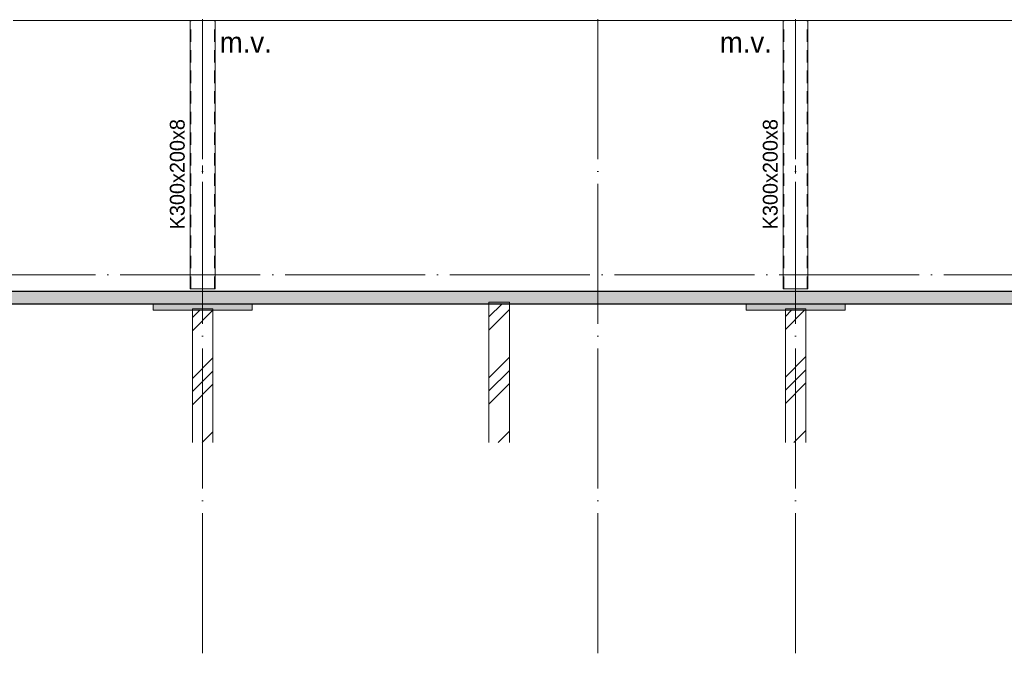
# Model space of a CAD drawing. Header units: millimetres. Extents: x 4517 to 474157, y -4632 to 9900.
# Tile 60 of 114: x 297705 to 309660, y -4594 to 3099. Entities that reach past the tile are written whole.
import ezdxf

# ---------------------------------------------------------------- set-up
doc = ezdxf.new("R2010")
doc.units = ezdxf.units.MM
for name, pattern in [('WSP_hartlijn', [800, 500, -100, 100, -100]), ('WSP_hhidden', [250, 150, -100]), ('WSP_stramienlijn', [2000, 1700, -150, 0, -150])]:
    doc.linetypes.add(name, pattern=pattern)
for name, color, linetype, lineweight in [('00_algemeen - hartlijn', 7, 'WSP_hartlijn', 13), ('00_algemeen - hhidden - 0_13mm', 7, 'WSP_hhidden', 13), ('00_text', 7, 'Continuous', 13), ('07_stramien', 4, 'Continuous', 13), ('07_stramien - levels', 7, 'Continuous', 13), ('16_funderingsconstructies', 2, 'Continuous', 18), ('17_paalfunderingen - prefab', 2, 'Continuous', 18), ('23_vloeren - hatch', 1, 'Continuous', 18), ('23_vloeren -cut-', 3, 'Continuous', 25), ('28_hoofddraagconstructies - kolommen en liggers - staal', 1, 'Continuous', 13), ('28_hoofddraagconstructies - tags', 7, 'Continuous', 18)]:
    doc.layers.add(name, color=color, linetype=linetype, lineweight=lineweight)
doc.layers.add('16_funderingsconstructies - voeten en balken', color=2, linetype='Continuous')
doc.styles.add('Revittext', font='txt', dxfattribs={"height": 250})
doc.styles.add('Revittext_1', font='txt', dxfattribs={"height": 180})
pattern_1 = [(45, (12053.6, 0), (-449.013, 449.013), []), (45, (12212.33, 0), (0, 898.026), []), (45, (11894.83, 0), (0, 898.026), [])]

# ---------------------------------------------------------------- blocks, each defined once
blk = doc.blocks.new('28_WSP_SC_staal - RHS v18-0 - RHSH 300x200x8 - S275-1336330-as F')
at = {"layer": '00_algemeen - hartlijn'}
blk.add_line((5000, -170), (5000, 3090), dxfattribs=at)
at = {"layer": '00_algemeen - hhidden - 0_13mm'}
for p, q in [((4858, -170), (4858, 3090)), ((5142, -170), (5142, 3090))]:
    blk.add_line(p, q, dxfattribs=at)
blk = doc.blocks.new('17_WSP_FD_prefab - fundatiepaal v18-0 - 250x250-V77-as F')
at = {"layer": '16_funderingsconstructies', "lineweight": 13}
h = blk.add_hatch(dxfattribs=at)
h.set_pattern_fill('FP_1', color=50, style=0, pattern_type=2)
h.set_pattern_definition(pattern_1)
h.paths.add_polyline_path([(4875, -2036), (5125, -2036), (5125, -430), (4875, -430), (4875, -529)])
at = {"layer": '16_funderingsconstructies', "color": 135, "lineweight": 13}
for p, q in [((5125, -410), (4875, -410)), ((4875, -410), (4875, -430)), ((5125, -430), (5125, -410))]:
    blk.add_line(p, q, dxfattribs=at)
at = {"layer": '17_paalfunderingen - prefab', "color": 55}
for p, q in [((4875, -430), (4875, -2036)), ((5125, -2036), (5125, -430))]:
    blk.add_line(p, q, dxfattribs=at)
blk = doc.blocks.new('17_WSP_FD_prefab - fundatiepaal v18-0 - 250x250-1089782-as F')
at = {"layer": '16_funderingsconstructies', "lineweight": 13}
h = blk.add_hatch(dxfattribs=at)
h.set_pattern_fill('FP_1', color=50, style=0, pattern_type=2)
h.set_pattern_definition(pattern_1)
h.paths.add_polyline_path([(8725, -2036), (8725, -350), (8475, -350), (8475, -2036)])
at = {"layer": '16_funderingsconstructies', "color": 135, "lineweight": 13}
for p, q in [((8725, -330), (8475, -330)), ((8475, -330), (8475, -350)), ((8725, -350), (8725, -330))]:
    blk.add_line(p, q, dxfattribs=at)
at = {"layer": '17_paalfunderingen - prefab', "color": 55}
for p, q in [((8475, -350), (8475, -2036)), ((8725, -2036), (8725, -350))]:
    blk.add_line(p, q, dxfattribs=at)
blk = doc.blocks.new('17_WSP_FD_prefab - fundatiepaal v18-0 - 250x250-V78-as F')
at = {"layer": '16_funderingsconstructies', "lineweight": 13}
h = blk.add_hatch(dxfattribs=at)
h.set_pattern_fill('FP_1', color=50, style=0, pattern_type=2)
h.set_pattern_definition(pattern_1)
h.paths.add_polyline_path([(12075, -2036), (12325, -2036), (12325, -430), (12075, -430), (12075, -529)])
at = {"layer": '16_funderingsconstructies', "color": 135, "lineweight": 13}
for p, q in [((12325, -410), (12075, -410)), ((12075, -410), (12075, -430)), ((12325, -430), (12325, -410))]:
    blk.add_line(p, q, dxfattribs=at)
at = {"layer": '17_paalfunderingen - prefab', "color": 55}
for p, q in [((12075, -430), (12075, -2036)), ((12325, -2036), (12325, -430))]:
    blk.add_line(p, q, dxfattribs=at)

msp = doc.modelspace()

# ---------------------------------------------------------------- hatches: boundary and pattern name
at = {"layer": '16_funderingsconstructies - voeten en balken'}
for points in [[(299794.2, -430), (300526.1, -430), (300526.1, -350), (299326.1, -350), (299326.1, -430), (299378.4, -430)], [(307694.6, -430), (307726.1, -430), (307726.1, -350), (306526.1, -350), (306526.1, -430), (306863, -430)]]:
    msp.add_hatch(color=90, dxfattribs=at).paths.add_polyline_path(points)
at = {"layer": '23_vloeren - hatch'}
h = msp.add_hatch(color=10, dxfattribs=at)
h.paths.add_polyline_path([(345526.1, -350), (345626.1, -350), (345626.1, -200), (333426.1, -200), (333426.1, -350), (344285.8, -350)])
h.paths.add_polyline_path([(297426.1, -350), (324026.1, -350), (324026.1, -200), (297426.1, -200)])

# ---------------------------------------------------------------- linework, layer by layer
at = {"layer": '07_stramien', "linetype": 'WSP_stramienlijn'}
for p, q in [((299926.1, -4594.5), (299926.1, 9000)), ((304726.1, -4594.5), (304726.1, 9000)), ((307126.1, -4594.5), (307126.1, 9000))]:
    msp.add_line(p, q, dxfattribs=at)
at = {"layer": '07_stramien - levels', "linetype": 'WSP_stramienlijn'}
msp.add_line((292926.1, 0), (349200.4, 0), dxfattribs=at)
at = {"layer": '16_funderingsconstructies - voeten en balken', "color": 55, "lineweight": 18}
for p, q in [((299326.1, -430), (299326.1, -350)), ((300526.1, -350), (300526.1, -430)), ((306526.1, -430), (306526.1, -350)), ((307726.1, -350), (307726.1, -430)), ((300526.1, -430), (299326.1, -430)), ((307726.1, -430), (306526.1, -430))]:
    msp.add_line(p, q, dxfattribs=at)
at = {"layer": '23_vloeren -cut-', "color": 8}
for p, q in [((324026.1, -200), (297426.1, -200)), ((297526.1, -350), (323926.1, -350))]:
    msp.add_line(p, q, dxfattribs=at)
at = {"layer": '28_hoofddraagconstructies - kolommen en liggers - staal'}
for p, q in [((297626.1, 3090), (324006.1, 3090)), ((299776.1, 3090), (299776.1, -170)), ((300076.1, -170), (300076.1, 3090)), ((306976.1, 3090), (306976.1, -170)), ((307276.1, -170), (307276.1, 3090)), ((299788.1, -170), (299776.1, -170)), ((299788.1, -170), (300064.1, -170)), ((300064.1, -170), (300076.1, -170)), ((306988.1, -170), (306976.1, -170)), ((306988.1, -170), (307264.1, -170)), ((307264.1, -170), (307276.1, -170))]:
    msp.add_line(p, q, dxfattribs=at)

# ---------------------------------------------------------------- block references
at = {"layer": '00_algemeen - hhidden - 0_13mm'}
for p in [(294926.1, 0), (302126.1, 0)]:
    msp.add_blockref('28_WSP_SC_staal - RHS v18-0 - RHSH 300x200x8 - S275-1336330-as F', p, dxfattribs=at)
at = {"layer": '16_funderingsconstructies', "color": 135, "lineweight": 13}
for name in ['17_WSP_FD_prefab - fundatiepaal v18-0 - 250x250-1089782-as F', '17_WSP_FD_prefab - fundatiepaal v18-0 - 250x250-V77-as F', '17_WSP_FD_prefab - fundatiepaal v18-0 - 250x250-V78-as F']:
    msp.add_blockref(name, (294926.1, 0), dxfattribs=at)

# ---------------------------------------------------------------- texts
at = {"layer": '00_text', "lineweight": 18, "char_height": 250, "width": 817.721, "attachment_point": 1, "style": 'Revittext'}
for insert in [(300134, 2949.6), (306205.8, 2949.6)]:
    msp.add_mtext('m.v.', dxfattribs=dict(at, insert=insert))
at = {"layer": '28_hoofddraagconstructies - tags', "lineweight": 13, "char_height": 180, "width": 1651.476, "attachment_point": 1, "rotation": 90, "style": 'Revittext_1', "bg_fill": 3, "box_fill_scale": 1.25, "bg_fill_color": 256, "bg_fill_true_color": 13158600, "bg_fill_transparency": 0}
for insert in [(299527.8, 553.5), (306727.8, 553.5)]:
    msp.add_mtext('K300x200x8', dxfattribs=dict(at, insert=insert))

doc.saveas('drawing.dxf')
